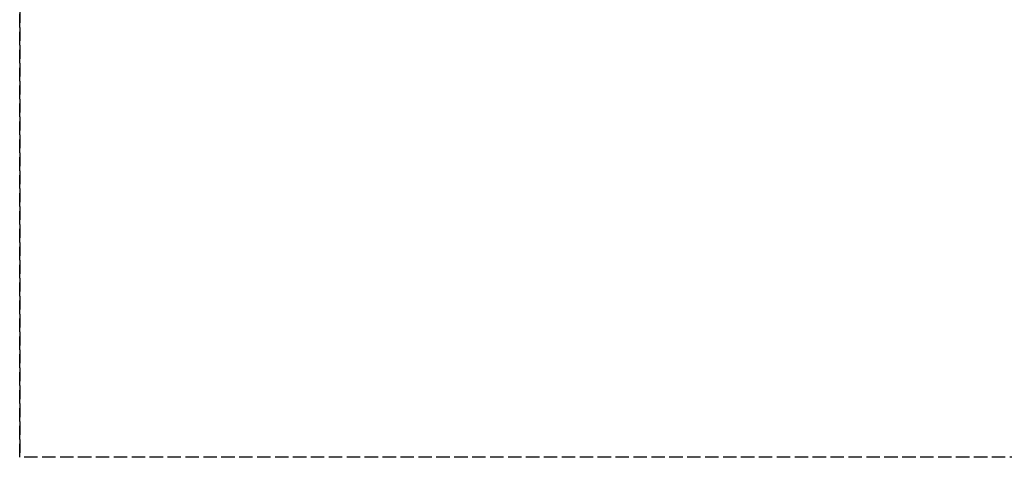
# Model space of a CAD drawing. Header units: millimetres. Extents: x 0 to 2050, y -94 to 94.
# Tile 1 of 13: x 0 to 110, y -94 to -45. Entities that reach past the tile are written whole.
import ezdxf

# ---------------------------------------------------------------- set-up
doc = ezdxf.new("R2010")
doc.units = ezdxf.units.MM
doc.header["$LTSCALE"] = 10
doc.linetypes.add('ALLCAD_Strich', pattern=[0.2, 0.15, -0.05])
doc.layers.add('BESCH_KONT_sich_schn_grun_2d', color=10, linetype='Continuous')
doc.layers.add('BESCH_KONT_sich_schn_seit_2d', color=160, linetype='Continuous')

msp = doc.modelspace()

# ---------------------------------------------------------------- linework, layer by layer
at = {"layer": 'BESCH_KONT_sich_schn_grun_2d', "linetype": 'ALLCAD_Strich'}
for p in [(0, 94), (2050, -94)]:
    msp.add_line(p, (0, -94), dxfattribs=at)
at = {"layer": 'BESCH_KONT_sich_schn_seit_2d', "linetype": 'ALLCAD_Strich'}
for p, q in [((0, 94, 2418), (0, -94, 2418)), ((0, -94, 2368), (0, 94, 2368)), ((0, -94, 2418), (0, -94, 2368))]:
    msp.add_line(p, q, dxfattribs=at)

doc.saveas('drawing.dxf')
